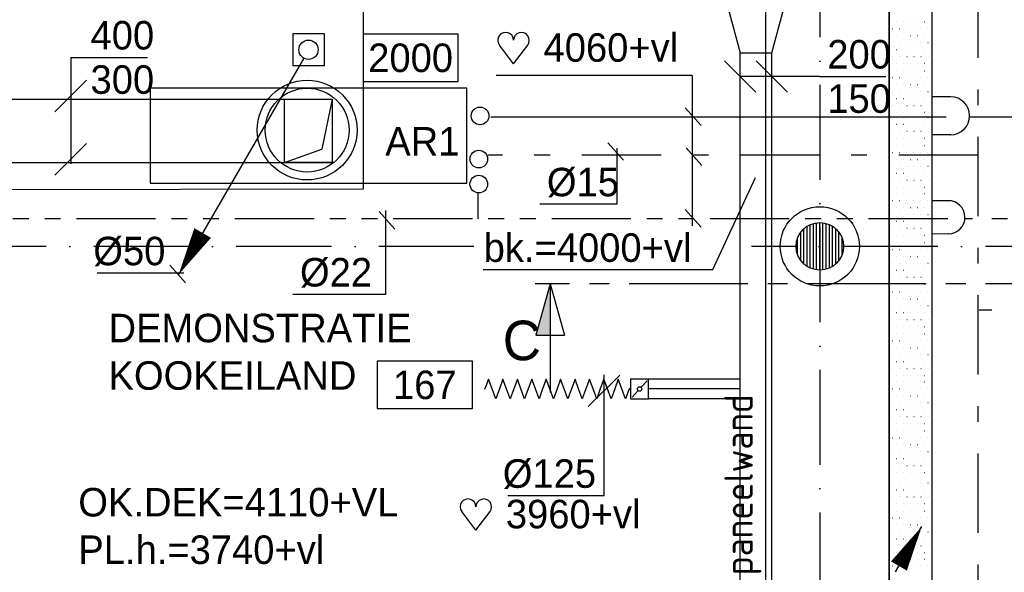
# Model space of a CAD drawing. Extents: x 25315 to 170951, y 867852 to 951952.
# Tile 63 of 119: x 120174 to 126388, y 903569 to 907059. Entities that reach past the tile are written whole.
import ezdxf
from ezdxf.enums import TextEntityAlignment as Align

# ---------------------------------------------------------------- set-up
doc = ezdxf.new("R2010")
doc.units = 0
doc.header["$LTSCALE"] = 100
for name, pattern in [('2322107', [2000, 1000, 1000]), ('2322109', [10, 5, -2, 1, -2]), ('2322110', [10, 5, -1, 1, -1, 1, -1]), ('2322134', [45, 40, -5]), ('CENTER2', [11.25, 7.5, -1.25, 1.25, -1.25]), ('CENTER4', [5, 3.125, -0.625, 0.625, -0.625]), ('DASHDOT', [9, 6, -1.5, 0, -1.5]), ('HIDDEN2', [4.7625, 3.175, -1.5875]), ('LURETOUR', [6, 4, -2])]:
    doc.linetypes.add(name, pattern=pattern)
doc.layers.get('0').update_dxf_attribs({"linetype": 'CONTINUOUS'})
for name, color, linetype in [('AL$7----_STRAMIEN', 1, 'DASHDOT'), ('BOUW', 8, 'CONTINUOUS'), ('DOORSNEDE', 1, 'CONTINUOUS'), ('FL82----', 7, 'CONTINUOUS'), ('KABELGOOT', 8, 'CONTINUOUS'), ('WL5233--', 4, 'CONTINUOUS'), ('WL524---', 4, 'CONTINUOUS'), ('WL531---', 4, 'CONTINUOUS'), ('WL532---', 4, 'CONTINUOUS'), ('WL541---', 4, 'CONTINUOUS'), ('WL561---', 4, 'CONTINUOUS'), ('WL561---_AANVOER', 4, 'CONTINUOUS'), ('WL570---_HARTLIJN', 7, 'CONTINUOUS'), ('WL570---_RETOUR', 3, 'CONTINUOUS'), ('WL570---_TOEVOER', 3, 'CONTINUOUS'), ('WM570---', 1, 'CONTINUOUS')]:
    doc.layers.add(name, color=color, linetype=linetype)
doc.styles.add('BURO-018', font='BUROFONT.shx', dxfattribs={"height": 180})
doc.styles.add('BURO-050', font='BUROFONT.shx', dxfattribs={"height": 500})
doc.styles.get("Standard").update_dxf_attribs({"font": 'ISOCP'})
pattern_1 = [(90, (125223.774, 905627.546), (-20, 1e-15), [])]

# ---------------------------------------------------------------- blocks, each defined once
blk = doc.blocks.new('LDV2121')
at = {"color": 0, "linetype": 'CONTINUOUS'}
blk.add_line((-0.25, -0.433), (-6.75, -11.691), dxfattribs=at)
blk.add_lwpolyline([(-6.75, -11.691, 0, 1, 0), (-5.5, -9.526, 1, 1, 0)], format="xyseb", dxfattribs=at)
blk.add_circle((0, 0), 0.5, dxfattribs=at)
blk = doc.blocks.new('LU-ORNAM-27627610')
at = {"color": 0, "linetype": 'CONTINUOUS'}
for radius in [315, 265]:
    blk.add_circle((0, 0), radius, dxfattribs=at)
blk = doc.blocks.new('LU-ORND')
at = {"color": 0, "linetype": 'CONTINUOUS'}
for p, q in [((-3, 1.5), (-3, -1.5)), ((3, 1.5), (-3, 1.5)), ((3, -1.5), (3, 1.5)), ((-3, -1.5), (3, -1.5))]:
    blk.add_line(p, q, dxfattribs=at)
blk = doc.blocks.new('LU-2D-K-190')
at = {"color": 0, "linetype": 'CONTINUOUS'}
for p, q in [((-0.5, 200), (0.5, 200)), ((-0.5, -200), (0.5, -200))]:
    blk.add_line(p, q, dxfattribs=at)
blk = doc.blocks.new('LU-2-KUZ')
at = {"color": 0, "linetype": 'HIDDEN2'}
for p, q in [((-0.5, 0.5), (0.5, 0.5)), ((-0.5, -0.5), (-0.5, 0.5)), ((0.5, 0.5), (-0.289, 0.289)), ((0.5, 0.5), (0.5, -0.5)), ((-0.5, -0.5), (-0.289, 0.289)), ((0.5, -0.5), (-0.5, -0.5))]:
    blk.add_line(p, q, dxfattribs=at)
blk = doc.blocks.new('LDV1109')
at = {"color": 0, "linetype": 'CONTINUOUS'}
for p, q in [((5.875, 10.176), (6.75, 11.691)), ((5.312, 9.202), (5.5, 9.526)), ((4, 6.928), (4.937, 8.552)), ((3.437, 5.954), (3.625, 6.279)), ((2.125, 3.681), (3.062, 5.304)), ((1.562, 2.706), (1.75, 3.031)), ((0.25, 0.433), (1.187, 2.057))]:
    blk.add_line(p, q, dxfattribs=at)
blk.add_lwpolyline([(6.75, 11.691, 0, 1, 0), (5.5, 9.526, 1, 1, 0)], format="xyseb", dxfattribs=at)
blk.add_circle((0, 0), 0.5, dxfattribs=at)
blk = doc.blocks.new('LDS')
at = {"color": 0, "linetype": 'CONTINUOUS'}
for p, q in [((0, 1), (1, 1)), ((0, -1), (1, -1))]:
    blk.add_line(p, q, dxfattribs=at)
blk.add_arc((0, 0), 1, 90, 270, dxfattribs=at)
blk = doc.blocks.new('HART')
at = {"color": 1}
for q in [(-39.7, 52.4), (39.7, 52.4)]:
    blk.add_line((0, 0), q, dxfattribs=at)
for centre, start, end in [((-22.1, 65.7), 0, 217.1867), ((22.1, 65.7), 322.8133, 180)]:
    blk.add_arc(centre, 22.1, start, end, dxfattribs=at)
blk = doc.blocks.new('LU-1D-F-7D398')
at = {"color": 0, "linetype": 'CONTINUOUS'}
for p, q in [((-455, 0), (-432.2, 62.5)), ((-432.2, 62.5), (-409.5, 0)), ((-364, 0), (-341.2, 62.5)), ((-341.2, 62.5), (-318.5, 0)), ((-273, 0), (-250.2, 62.5)), ((-250.2, 62.5), (-227.5, 0)), ((-182, 0), (-159.2, 62.5)), ((-159.2, 62.5), (-136.5, 0)), ((-91, 0), (-68.2, 62.5)), ((-68.2, 62.5), (-45.5, 0)), ((0, 0), (22.7, 62.5)), ((22.7, 62.5), (45.5, 0)), ((91, 0), (113.7, 62.5)), ((113.7, 62.5), (136.5, 0)), ((182, 0), (204.7, 62.5)), ((204.7, 62.5), (227.5, 0)), ((273, 0), (295.7, 62.5)), ((295.7, 62.5), (318.5, 0)), ((364, 0), (386.7, 62.5)), ((386.7, 62.5), (409.5, 0)), ((-460.2, 0), (-455, 0)), ((-409.5, 0), (-386.7, -62.5)), ((-386.7, -62.5), (-364, 0)), ((-318.5, 0), (-295.7, -62.5)), ((-295.7, -62.5), (-273, 0)), ((-227.5, 0), (-204.7, -62.5)), ((-204.7, -62.5), (-182, 0)), ((-136.5, 0), (-113.7, -62.5)), ((-113.7, -62.5), (-91, 0)), ((-45.5, 0), (-22.7, -62.5)), ((-22.7, -62.5), (0, 0)), ((45.5, 0), (68.2, -62.5)), ((68.2, -62.5), (91, 0)), ((136.5, 0), (159.2, -62.5)), ((159.2, -62.5), (182, 0)), ((227.5, 0), (250.2, -62.5)), ((250.2, -62.5), (273, 0)), ((318.5, 0), (341.2, -62.5)), ((341.2, -62.5), (364, 0)), ((409.5, 0), (432.2, -62.5)), ((432.2, -62.5), (455, 0)), ((455, 0), (460.2, 0))]:
    blk.add_line(p, q, dxfattribs=at)
blk = doc.blocks.new('LU-1D-KL1-7D71')
at = {"color": 0, "linetype": 'CONTINUOUS'}
for p, q in [((-56.5, 62.5), (-56.5, -62.5)), ((56.5, 62.5), (-56.5, 62.5)), ((56.5, -62.5), (56.5, 62.5)), ((47, 52), (9.5, 10.5)), ((-9.5, -10.5), (-47, -52)), ((-56.5, -62.5), (56.5, -62.5))]:
    blk.add_line(p, q, dxfattribs=at)
blk.add_circle((0, 0), 14.1, dxfattribs=at)
blk = doc.blocks.new('LU-1D-K-7D')
at = {"color": 0, "linetype": 'CONTINUOUS'}
for p, q in [((-0.5, 62.5), (0.5, 62.5)), ((-0.5, -62.5), (0.5, -62.5))]:
    blk.add_line(p, q, dxfattribs=at)
at = {"layer": 'WL570---_HARTLIJN', "linetype": 'CENTER2'}
blk.add_line((-0.5, 0), (0.5, 0), dxfattribs=at)
blk = doc.blocks.new('*U439', base_point=(124417.2, 598790.9))
at = {"color": 0, "linetype": 'CONTINUOUS'}
for p, q in [((124317.5, 598753.7), (124516.9, 598953.2)), ((124417.2, 598190.9), (124417.2, 598953.4)), ((124417.2, 598190.9), (123810.8, 598190.9))]:
    blk.add_line(p, q, dxfattribs=at)
at = {"layer": 'WM570---', "linetype": 'CONTINUOUS', "style": 'BURO-018'}
blk.add_text('%%c125', height=180, dxfattribs=at).set_placement((124367.2, 598240.9), align=Align.RIGHT)
blk = doc.blocks.new('LU-2D-VC-15EC8117')
at = {"color": 0, "linetype": 'CONTINUOUS'}
for p, q in [((0, 175), (0, -175)), ((279.9, 100), (0, 175)), ((279.9, -100), (279.9, 100)), ((0, -175), (279.9, -100))]:
    blk.add_line(p, q, dxfattribs=at)
blk = doc.blocks.new('LU-2D-K-C8')
at = {"color": 0, "linetype": 'CONTINUOUS'}
for p, q in [((-0.5, 100), (0.5, 100)), ((-0.5, -100), (0.5, -100))]:
    blk.add_line(p, q, dxfattribs=at)
blk = doc.blocks.new('*U488', base_point=(124920.8, 600827.4))
at = {"color": 0, "linetype": 'CONTINUOUS'}
for p, q in [((124820.5, 600727.7), (124621.1, 600927.1)), ((125020.5, 600727.7), (124821.1, 600927.1)), ((124920.8, 600827.4), (124720.8, 600827.4)), ((125220.8, 600827.4), (124920.8, 600827.4)), ((125220.8, 600827.4), (125640.7, 600827.4))]:
    blk.add_line(p, q, dxfattribs=at)
at = {"layer": 'WM570---', "linetype": 'CONTINUOUS', "style": 'BURO-018'}
for s, p in [('200', (125270.8, 600877.4)), ('150', (125270.8, 600597.4))]:
    blk.add_text(s, height=180, dxfattribs=at).set_placement(p)

msp = doc.modelspace()

# ---------------------------------------------------------------- hatches: boundary and pattern name
at = {"layer": 'BOUW'}
h = msp.add_hatch(dxfattribs=at)
h.set_pattern_fill('GEWPBET', color=256, scale=100, angle=90, style=0)
h.set_pattern_definition(pattern_1)
edge = h.paths.add_edge_path()
edge.add_arc((125223.8, 905627.5), 150, 0, 360)
h = msp.add_hatch(dxfattribs=at)
h.set_pattern_fill('GEWPBET', color=256, scale=100, angle=90, style=0)
h.set_pattern_definition(pattern_1)
edge = h.paths.add_edge_path()
edge.add_arc((125223.8, 905627.5), 150, 0, 360)

# ---------------------------------------------------------------- linework, layer by layer
at = {"color": 1, "linetype": 'BYBLOCK'}
for p, q in [((124547.7, 905481.8), (124817.4, 906061.8)), ((123099.3, 905481.8), (124547.7, 905481.8))]:
    msp.add_line(p, q, dxfattribs=at)
at = {"layer": 'AL$7----_STRAMIEN', "color": 1}
for p, q in [((125223.6, 948952.5), (125223.6, 877210.3)), ((123040.8, 905627.5), (114897.1, 905627.5)), ((135869.9, 905627.5), (124793.2, 905627.5))]:
    msp.add_line(p, q, dxfattribs=at)
at = {"layer": 'BOUW'}
msp.add_line((124880.6, 909185.7), (124880.6, 900302.7), dxfattribs=at)
for radius in [250, 250, 150, 150]:
    msp.add_circle((125223.8, 905627.5), radius, dxfattribs=at)
at = {"layer": 'DOORSNEDE', "color": 150}
msp.add_line((123619.4, 905391.5), (123427.8, 905391.5), dxfattribs=at)
at = {"layer": 'DOORSNEDE', "color": 210}
for p, q in [((123522.2, 905391.5), (123432, 905066.4)), ((123522.2, 905391.5), (123612.5, 905066.4)), ((123522.2, 905391.5), (123522.2, 904705.2)), ((123432, 905066.4), (123612.5, 905066.4))]:
    msp.add_line(p, q, dxfattribs=at)
at = {"layer": 'DOORSNEDE', "color": 210, "linetype": 'CENTER2'}
msp.add_line((129269.8, 905391.5), (123619.4, 905391.5), dxfattribs=at)
at = {"layer": 'DOORSNEDE', "color": 210}
msp.add_solid([(123432, 905066.4), (123522.2, 905066.4), (123522.2, 905391.5)], dxfattribs=at)
at = {"layer": 'FL82----'}
msp.add_lwpolyline([(120996.7, 906025.8), (122996.7, 906025.8), (122996.7, 906625.8), (120996.7, 906625.8)], close=True, dxfattribs=at)
at = {"layer": 'KABELGOOT', "color": 8}
for p, q in [((125662.3, 913379.1, 3710), (125662.3, 890546.9, 3710)), ((125662.3, 890546.9, 3650), (125662.3, 913379.1, 3650)), ((125932.3, 890546.9, 3650), (125932.3, 913379.1, 3650)), ((125932.3, 890546.9, 3710), (125932.3, 913379.1, 3710))]:
    msp.add_line(p, q, dxfattribs=at)
at = {"layer": 'WL5233--', "color": 3}
for p, q in [((122096.7, 906969.3), (121896.7, 906969.3)), ((121896.7, 906969.3), (121896.7, 906769.3)), ((122096.7, 906769.3), (122096.7, 906969.3)), ((121896.7, 906769.3), (122096.7, 906769.3))]:
    msp.add_line(p, q, dxfattribs=at)
at = {"layer": 'WL531---', "linetype": '2322109'}
for p, q in [((126223.5, 899818.5), (126223.5, 915908.7)), ((126221.4, 906202.6), (123128.2, 906202.6)), ((123066.4, 905800.5), (123066.4, 905965.5)), ((131008.4, 905224.6), (126228.8, 905224.6))]:
    msp.add_line(p, q, dxfattribs=at)
at = {"layer": 'WL531---', "color": 8}
for p, q in [((125704.9, 907046.1), (125705.6, 907046.1)), ((125749.3, 907046.1), (125750, 907046.1)), ((125793.8, 907046.1), (125794.5, 907046.1)), ((125838.2, 907046.1), (125838.9, 907046.1)), ((125882.7, 907046.1), (125883.4, 907046.1)), ((125683, 907002.3), (125683.7, 907002.3)), ((125705.6, 906958.6), (125706.3, 906958.6)), ((125727.5, 907002.3), (125728.2, 907002.3)), ((125771.9, 907002.3), (125772.6, 907002.3)), ((125794.5, 906958.6), (125795.2, 906958.6)), ((125816.4, 907002.3), (125817.1, 907002.3)), ((125838.9, 906958.6), (125839.6, 906958.6)), ((125860.8, 907002.3), (125861.5, 907002.3)), ((125883.4, 906958.6), (125884.1, 906958.6)), ((125905.3, 907002.3), (125906, 907002.3)), ((125683.7, 906914.8), (125684.4, 906914.8)), ((125728.2, 906914.8), (125728.9, 906914.8)), ((125772.6, 906914.8), (125773.3, 906914.8)), ((125817.1, 906914.8), (125817.8, 906914.8)), ((125861.5, 906914.8), (125862.2, 906914.8)), ((125906, 906914.8), (125906.7, 906914.8)), ((125684.4, 906827.3), (125685.1, 906827.3)), ((125706.3, 906871.1), (125707, 906871.1)), ((125728.9, 906827.3), (125729.6, 906827.3)), ((125773.3, 906827.3), (125774, 906827.3)), ((125795.2, 906871.1), (125795.9, 906871.1)), ((125817.8, 906827.3), (125818.5, 906827.3)), ((125862.2, 906827.3), (125862.9, 906827.3)), ((125884.1, 906871.1), (125884.8, 906871.1)), ((125906.7, 906827.3), (125907.4, 906827.3)), ((125707, 906783.6), (125707.7, 906783.6)), ((125751.4, 906783.6), (125752.1, 906783.6)), ((125795.9, 906783.6), (125796.6, 906783.6)), ((125840.3, 906783.6), (125841, 906783.6)), ((125884.8, 906783.6), (125885.5, 906783.6)), ((125704.9, 906736.9), (125705.6, 906736.9)), ((125749.3, 906736.9), (125750, 906736.9)), ((125793.8, 906736.9), (125794.5, 906736.9)), ((125838.2, 906736.9), (125838.9, 906736.9)), ((125882.7, 906736.9), (125883.4, 906736.9)), ((125683, 906693.1), (125683.7, 906693.1)), ((125705.6, 906649.4), (125706.3, 906649.4)), ((125727.5, 906693.1), (125728.2, 906693.1)), ((125750, 906649.4), (125750.7, 906649.4)), ((125771.9, 906693.1), (125772.6, 906693.1)), ((125794.5, 906649.4), (125795.2, 906649.4)), ((125816.4, 906693.1), (125817.1, 906693.1)), ((125838.9, 906649.4), (125839.6, 906649.4)), ((125860.8, 906693.1), (125861.5, 906693.1)), ((125883.4, 906649.4), (125884.1, 906649.4)), ((125905.3, 906693.1), (125906, 906693.1)), ((125683.7, 906605.6), (125684.4, 906605.6)), ((125728.2, 906605.6), (125728.9, 906605.6)), ((125772.6, 906605.6), (125773.3, 906605.6)), ((125817.1, 906605.6), (125817.8, 906605.6)), ((125861.5, 906605.6), (125862.2, 906605.6)), ((125906, 906605.6), (125906.7, 906605.6)), ((125684.4, 906518.1), (125685.1, 906518.1)), ((125706.3, 906561.9), (125707, 906561.9)), ((125728.9, 906518.1), (125729.6, 906518.1)), ((125750.7, 906561.9), (125751.4, 906561.9)), ((125773.3, 906518.1), (125774, 906518.1)), ((125795.2, 906561.9), (125795.9, 906561.9)), ((125817.8, 906518.1), (125818.5, 906518.1)), ((125839.6, 906561.9), (125840.3, 906561.9)), ((125862.2, 906518.1), (125862.9, 906518.1)), ((125884.1, 906561.9), (125884.8, 906561.9)), ((125906.7, 906518.1), (125907.4, 906518.1)), ((125707, 906474.4), (125707.7, 906474.4)), ((125751.4, 906474.4), (125752.1, 906474.4)), ((125795.9, 906474.4), (125796.6, 906474.4)), ((125840.3, 906474.4), (125841, 906474.4)), ((125884.8, 906474.4), (125885.5, 906474.4)), ((125683.7, 906442.2), (125684.4, 906442.2)), ((125706.3, 906398.4), (125707, 906398.4)), ((125728.2, 906442.2), (125728.9, 906442.2)), ((125750.7, 906398.4), (125751.4, 906398.4)), ((125772.6, 906442.2), (125773.3, 906442.2)), ((125795.2, 906398.4), (125795.9, 906398.4)), ((125817.1, 906442.2), (125817.8, 906442.2)), ((125839.6, 906398.4), (125840.3, 906398.4)), ((125861.5, 906442.2), (125862.2, 906442.2)), ((125884.1, 906398.4), (125884.8, 906398.4)), ((125906, 906442.2), (125906.7, 906442.2)), ((125684.4, 906354.7), (125685.1, 906354.7)), ((125728.9, 906354.7), (125729.6, 906354.7)), ((125773.3, 906354.7), (125774, 906354.7)), ((125817.8, 906354.7), (125818.5, 906354.7)), ((125862.2, 906354.7), (125862.9, 906354.7)), ((125906.7, 906354.7), (125907.4, 906354.7)), ((125704.9, 906264.2), (125705.6, 906264.2)), ((125707, 906310.9), (125707.7, 906310.9)), ((125749.3, 906264.2), (125750, 906264.2)), ((125751.4, 906310.9), (125752.1, 906310.9)), ((125793.8, 906264.2), (125794.5, 906264.2)), ((125795.9, 906310.9), (125796.6, 906310.9)), ((125838.2, 906264.2), (125838.9, 906264.2)), ((125840.3, 906310.9), (125841, 906310.9)), ((125882.7, 906264.2), (125883.4, 906264.2)), ((125884.8, 906310.9), (125885.5, 906310.9)), ((125683, 906220.5), (125683.7, 906220.5)), ((125727.5, 906220.5), (125728.2, 906220.5)), ((125771.9, 906220.5), (125772.6, 906220.5)), ((125816.4, 906220.5), (125817.1, 906220.5)), ((125860.8, 906220.5), (125861.5, 906220.5)), ((125905.3, 906220.5), (125906, 906220.5)), ((125705.6, 906176.7), (125706.3, 906176.7)), ((125750, 906176.7), (125750.7, 906176.7)), ((125794.5, 906176.7), (125795.2, 906176.7)), ((125838.9, 906176.7), (125839.6, 906176.7)), ((125883.4, 906176.7), (125884.1, 906176.7)), ((125683.7, 906133), (125684.4, 906133)), ((125706.3, 906089.2), (125707, 906089.2)), ((125728.2, 906133), (125728.9, 906133)), ((125750.7, 906089.2), (125751.4, 906089.2)), ((125772.6, 906133), (125773.3, 906133)), ((125795.2, 906089.2), (125795.9, 906089.2)), ((125817.1, 906133), (125817.8, 906133)), ((125839.6, 906089.2), (125840.3, 906089.2)), ((125861.5, 906133), (125862.2, 906133)), ((125884.1, 906089.2), (125884.8, 906089.2)), ((125906, 906133), (125906.7, 906133)), ((125684.4, 906045.5), (125685.1, 906045.5)), ((125728.9, 906045.5), (125729.6, 906045.5)), ((125773.3, 906045.5), (125774, 906045.5)), ((125817.8, 906045.5), (125818.5, 906045.5)), ((125862.2, 906045.5), (125862.9, 906045.5)), ((125906.7, 906045.5), (125907.4, 906045.5)), ((125704.9, 905960.8), (125705.6, 905960.8)), ((125707, 906001.7), (125707.7, 906001.7)), ((125749.3, 905960.8), (125750, 905960.8)), ((125751.4, 906001.7), (125752.1, 906001.7)), ((125793.8, 905960.8), (125794.5, 905960.8)), ((125795.9, 906001.7), (125796.6, 906001.7)), ((125838.2, 905960.8), (125838.9, 905960.8)), ((125840.3, 906001.7), (125841, 906001.7)), ((125882.7, 905960.8), (125883.4, 905960.8)), ((125884.8, 906001.7), (125885.5, 906001.7)), ((125683, 905917.1), (125683.7, 905917.1)), ((125727.5, 905917.1), (125728.2, 905917.1)), ((125771.9, 905917.1), (125772.6, 905917.1)), ((125816.4, 905917.1), (125817.1, 905917.1)), ((125860.8, 905917.1), (125861.5, 905917.1)), ((125905.3, 905917.1), (125906, 905917.1)), ((125683.7, 905829.6), (125684.4, 905829.6)), ((125705.6, 905873.3), (125706.3, 905873.3)), ((125728.2, 905829.6), (125728.9, 905829.6)), ((125750, 905873.3), (125750.7, 905873.3)), ((125772.6, 905829.6), (125773.3, 905829.6)), ((125794.5, 905873.3), (125795.2, 905873.3)), ((125817.1, 905829.6), (125817.8, 905829.6)), ((125838.9, 905873.3), (125839.6, 905873.3)), ((125861.5, 905829.6), (125862.2, 905829.6)), ((125883.4, 905873.3), (125884.1, 905873.3)), ((125906, 905829.6), (125906.7, 905829.6)), ((125706.3, 905785.8), (125707, 905785.8)), ((125750.7, 905785.8), (125751.4, 905785.8)), ((125795.2, 905785.8), (125795.9, 905785.8)), ((125839.6, 905785.8), (125840.3, 905785.8)), ((125884.1, 905785.8), (125884.8, 905785.8)), ((125684.4, 905742.1), (125685.1, 905742.1)), ((125728.9, 905742.1), (125729.6, 905742.1)), ((125773.3, 905742.1), (125774, 905742.1)), ((125817.8, 905742.1), (125818.5, 905742.1)), ((125862.2, 905742.1), (125862.9, 905742.1)), ((125906.7, 905742.1), (125907.4, 905742.1)), ((125704.9, 905651.6), (125705.6, 905651.6)), ((125707, 905698.3), (125707.7, 905698.3)), ((125749.3, 905651.6), (125750, 905651.6)), ((125751.4, 905698.3), (125752.1, 905698.3)), ((125793.8, 905651.6), (125794.5, 905651.6)), ((125795.9, 905698.3), (125796.6, 905698.3)), ((125838.2, 905651.6), (125838.9, 905651.6)), ((125840.3, 905698.3), (125841, 905698.3)), ((125882.7, 905651.6), (125883.4, 905651.6)), ((125884.8, 905698.3), (125885.5, 905698.3)), ((125683, 905607.9), (125683.7, 905607.9)), ((125727.5, 905607.9), (125728.2, 905607.9)), ((125771.9, 905607.9), (125772.6, 905607.9)), ((125816.4, 905607.9), (125817.1, 905607.9)), ((125860.8, 905607.9), (125861.5, 905607.9)), ((125905.3, 905607.9), (125906, 905607.9)), ((125683.7, 905520.4), (125684.4, 905520.4)), ((125705.6, 905564.1), (125706.3, 905564.1)), ((125728.2, 905520.4), (125728.9, 905520.4)), ((125750, 905564.1), (125750.7, 905564.1)), ((125772.6, 905520.4), (125773.3, 905520.4)), ((125794.5, 905564.1), (125795.2, 905564.1)), ((125817.1, 905520.4), (125817.8, 905520.4)), ((125838.9, 905564.1), (125839.6, 905564.1)), ((125861.5, 905520.4), (125862.2, 905520.4)), ((125883.4, 905564.1), (125884.1, 905564.1)), ((125906, 905520.4), (125906.7, 905520.4)), ((125706.3, 905476.6), (125707, 905476.6)), ((125750.7, 905476.6), (125751.4, 905476.6)), ((125795.2, 905476.6), (125795.9, 905476.6)), ((125839.6, 905476.6), (125840.3, 905476.6)), ((125884.1, 905476.6), (125884.8, 905476.6)), ((125684.4, 905432.9), (125685.1, 905432.9)), ((125707, 905389.1), (125707.7, 905389.1)), ((125728.9, 905432.9), (125729.6, 905432.9)), ((125751.4, 905389.1), (125752.1, 905389.1)), ((125773.3, 905432.9), (125774, 905432.9)), ((125795.9, 905389.1), (125796.6, 905389.1)), ((125817.8, 905432.9), (125818.5, 905432.9)), ((125840.3, 905389.1), (125841, 905389.1)), ((125862.2, 905432.9), (125862.9, 905432.9)), ((125884.8, 905389.1), (125885.5, 905389.1)), ((125906.7, 905432.9), (125907.4, 905432.9)), ((125683, 905340.6), (125683.7, 905340.6)), ((125727.5, 905340.6), (125728.2, 905340.6)), ((125771.9, 905340.6), (125772.6, 905340.6)), ((125816.4, 905340.6), (125817.1, 905340.6)), ((125860.8, 905340.6), (125861.5, 905340.6)), ((125905.3, 905340.6), (125906, 905340.6)), ((125705.6, 905296.8), (125706.3, 905296.8)), ((125750, 905296.8), (125750.7, 905296.8)), ((125794.5, 905296.8), (125795.2, 905296.8)), ((125838.9, 905296.8), (125839.6, 905296.8)), ((125883.4, 905296.8), (125884.1, 905296.8)), ((125683.7, 905253.1), (125684.4, 905253.1)), ((125706.3, 905209.3), (125707, 905209.3)), ((125728.2, 905253.1), (125728.9, 905253.1)), ((125750.7, 905209.3), (125751.4, 905209.3)), ((125772.6, 905253.1), (125773.3, 905253.1)), ((125795.2, 905209.3), (125795.9, 905209.3)), ((125817.1, 905253.1), (125817.8, 905253.1)), ((125839.6, 905209.3), (125840.3, 905209.3)), ((125861.5, 905253.1), (125862.2, 905253.1)), ((125884.1, 905209.3), (125884.8, 905209.3)), ((125906, 905253.1), (125906.7, 905253.1)), ((125684.4, 905165.6), (125685.1, 905165.6)), ((125728.9, 905165.6), (125729.6, 905165.6)), ((125773.3, 905165.6), (125774, 905165.6)), ((125817.8, 905165.6), (125818.5, 905165.6)), ((125862.2, 905165.6), (125862.9, 905165.6)), ((125906.7, 905165.6), (125907.4, 905165.6)), ((125707, 905121.8), (125707.7, 905121.8)), ((125751.4, 905121.8), (125752.1, 905121.8)), ((125795.9, 905121.8), (125796.6, 905121.8)), ((125840.3, 905121.8), (125841, 905121.8)), ((125884.8, 905121.8), (125885.5, 905121.8)), ((125683, 905031.4), (125683.7, 905031.4)), ((125704.9, 905075.1), (125705.6, 905075.1)), ((125727.5, 905031.4), (125728.2, 905031.4)), ((125749.3, 905075.1), (125750, 905075.1)), ((125771.9, 905031.4), (125772.6, 905031.4)), ((125793.8, 905075.1), (125794.5, 905075.1)), ((125816.4, 905031.4), (125817.1, 905031.4)), ((125838.2, 905075.1), (125838.9, 905075.1)), ((125860.8, 905031.4), (125861.5, 905031.4)), ((125882.7, 905075.1), (125883.4, 905075.1)), ((125905.3, 905031.4), (125906, 905031.4)), ((125705.6, 904987.6), (125706.3, 904987.6)), ((125750, 904987.6), (125750.7, 904987.6)), ((125794.5, 904987.6), (125795.2, 904987.6)), ((125838.9, 904987.6), (125839.6, 904987.6)), ((125883.4, 904987.6), (125884.1, 904987.6)), ((125683.7, 904943.9), (125684.4, 904943.9)), ((125706.3, 904900.1), (125707, 904900.1)), ((125728.2, 904943.9), (125728.9, 904943.9)), ((125750.7, 904900.1), (125751.4, 904900.1)), ((125772.6, 904943.9), (125773.3, 904943.9)), ((125795.2, 904900.1), (125795.9, 904900.1)), ((125817.1, 904943.9), (125817.8, 904943.9)), ((125839.6, 904900.1), (125840.3, 904900.1)), ((125861.5, 904943.9), (125862.2, 904943.9)), ((125884.1, 904900.1), (125884.8, 904900.1)), ((125906, 904943.9), (125906.7, 904943.9)), ((125684.4, 904856.4), (125685.1, 904856.4)), ((125728.9, 904856.4), (125729.6, 904856.4)), ((125773.3, 904856.4), (125774, 904856.4)), ((125817.8, 904856.4), (125818.5, 904856.4)), ((125862.2, 904856.4), (125862.9, 904856.4)), ((125906.7, 904856.4), (125907.4, 904856.4)), ((125704.9, 904771.7), (125705.6, 904771.7)), ((125707, 904812.6), (125707.7, 904812.6)), ((125749.3, 904771.7), (125750, 904771.7)), ((125751.4, 904812.6), (125752.1, 904812.6)), ((125793.8, 904771.7), (125794.5, 904771.7)), ((125795.9, 904812.6), (125796.6, 904812.6)), ((125838.2, 904771.7), (125838.9, 904771.7)), ((125840.3, 904812.6), (125841, 904812.6)), ((125882.7, 904771.7), (125883.4, 904771.7)), ((125884.8, 904812.6), (125885.5, 904812.6)), ((125683, 904728), (125683.7, 904728)), ((125727.5, 904728), (125728.2, 904728)), ((125771.9, 904728), (125772.6, 904728)), ((125816.4, 904728), (125817.1, 904728)), ((125860.8, 904728), (125861.5, 904728)), ((125905.3, 904728), (125906, 904728)), ((125705.6, 904684.2), (125706.3, 904684.2)), ((125750, 904684.2), (125750.7, 904684.2)), ((125794.5, 904684.2), (125795.2, 904684.2)), ((125838.9, 904684.2), (125839.6, 904684.2)), ((125883.4, 904684.2), (125884.1, 904684.2)), ((125683.7, 904640.5), (125684.4, 904640.5)), ((125706.3, 904596.7), (125707, 904596.7)), ((125728.2, 904640.5), (125728.9, 904640.5)), ((125750.7, 904596.7), (125751.4, 904596.7)), ((125772.6, 904640.5), (125773.3, 904640.5)), ((125795.2, 904596.7), (125795.9, 904596.7)), ((125817.1, 904640.5), (125817.8, 904640.5)), ((125839.6, 904596.7), (125840.3, 904596.7)), ((125861.5, 904640.5), (125862.2, 904640.5)), ((125884.1, 904596.7), (125884.8, 904596.7)), ((125906, 904640.5), (125906.7, 904640.5)), ((125684.4, 904553), (125685.1, 904553)), ((125728.9, 904553), (125729.6, 904553)), ((125773.3, 904553), (125774, 904553)), ((125817.8, 904553), (125818.5, 904553)), ((125862.2, 904553), (125862.9, 904553)), ((125906.7, 904553), (125907.4, 904553)), ((125704.9, 904462.5), (125705.6, 904462.5)), ((125707, 904509.2), (125707.7, 904509.2)), ((125749.3, 904462.5), (125750, 904462.5)), ((125751.4, 904509.2), (125752.1, 904509.2)), ((125793.8, 904462.5), (125794.5, 904462.5)), ((125795.9, 904509.2), (125796.6, 904509.2)), ((125838.2, 904462.5), (125838.9, 904462.5)), ((125840.3, 904509.2), (125841, 904509.2)), ((125882.7, 904462.5), (125883.4, 904462.5)), ((125884.8, 904509.2), (125885.5, 904509.2)), ((125683, 904418.8), (125683.7, 904418.8)), ((125727.5, 904418.8), (125728.2, 904418.8)), ((125771.9, 904418.8), (125772.6, 904418.8)), ((125816.4, 904418.8), (125817.1, 904418.8)), ((125860.8, 904418.8), (125861.5, 904418.8)), ((125905.3, 904418.8), (125906, 904418.8)), ((125705.6, 904375), (125706.3, 904375)), ((125750, 904375), (125750.7, 904375)), ((125794.5, 904375), (125795.2, 904375)), ((125838.9, 904375), (125839.6, 904375)), ((125883.4, 904375), (125884.1, 904375)), ((125683.7, 904331.3), (125684.4, 904331.3)), ((125706.3, 904287.5), (125707, 904287.5)), ((125728.2, 904331.3), (125728.9, 904331.3)), ((125750.7, 904287.5), (125751.4, 904287.5)), ((125772.6, 904331.3), (125773.3, 904331.3)), ((125795.2, 904287.5), (125795.9, 904287.5)), ((125817.1, 904331.3), (125817.8, 904331.3)), ((125839.6, 904287.5), (125840.3, 904287.5)), ((125861.5, 904331.3), (125862.2, 904331.3)), ((125884.1, 904287.5), (125884.8, 904287.5)), ((125906, 904331.3), (125906.7, 904331.3)), ((125684.4, 904243.8), (125685.1, 904243.8)), ((125728.9, 904243.8), (125729.6, 904243.8)), ((125773.3, 904243.8), (125774, 904243.8)), ((125817.8, 904243.8), (125818.5, 904243.8)), ((125862.2, 904243.8), (125862.9, 904243.8)), ((125906.7, 904243.8), (125907.4, 904243.8)), ((125707, 904200), (125707.7, 904200)), ((125751.4, 904200), (125752.1, 904200)), ((125795.9, 904200), (125796.6, 904200)), ((125840.3, 904200), (125841, 904200)), ((125884.8, 904200), (125885.5, 904200)), ((125683.7, 904133.8), (125684.4, 904133.8)), ((125706.3, 904090), (125707, 904090)), ((125728.2, 904133.8), (125728.9, 904133.8)), ((125750.7, 904090), (125751.4, 904090)), ((125772.6, 904133.8), (125773.3, 904133.8)), ((125795.2, 904090), (125795.9, 904090)), ((125817.1, 904133.8), (125817.8, 904133.8)), ((125839.6, 904090), (125840.3, 904090)), ((125861.5, 904133.8), (125862.2, 904133.8)), ((125884.1, 904090), (125884.8, 904090)), ((125906, 904133.8), (125906.7, 904133.8)), ((125684.4, 904046.3), (125685.1, 904046.3)), ((125728.9, 904046.3), (125729.6, 904046.3)), ((125773.3, 904046.3), (125774, 904046.3)), ((125817.8, 904046.3), (125818.5, 904046.3)), ((125862.2, 904046.3), (125862.9, 904046.3)), ((125906.7, 904046.3), (125907.4, 904046.3)), ((125707, 904002.5), (125707.7, 904002.5)), ((125751.4, 904002.5), (125752.1, 904002.5)), ((125795.9, 904002.5), (125796.6, 904002.5)), ((125840.3, 904002.5), (125841, 904002.5)), ((125884.8, 904002.5), (125885.5, 904002.5)), ((125683, 903912.1), (125683.7, 903912.1)), ((125704.9, 903955.8), (125705.6, 903955.8)), ((125727.5, 903912.1), (125728.2, 903912.1)), ((125749.3, 903955.8), (125750, 903955.8)), ((125771.9, 903912.1), (125772.6, 903912.1)), ((125793.8, 903955.8), (125794.5, 903955.8)), ((125816.4, 903912.1), (125817.1, 903912.1)), ((125838.2, 903955.8), (125838.9, 903955.8)), ((125860.8, 903912.1), (125861.5, 903912.1)), ((125882.7, 903955.8), (125883.4, 903955.8)), ((125905.3, 903912.1), (125906, 903912.1)), ((125705.6, 903868.3), (125706.3, 903868.3)), ((125750, 903868.3), (125750.7, 903868.3)), ((125794.5, 903868.3), (125795.2, 903868.3)), ((125838.9, 903868.3), (125839.6, 903868.3)), ((125883.4, 903868.3), (125884.1, 903868.3)), ((125683.7, 903824.6), (125684.4, 903824.6)), ((125706.3, 903780.8), (125707, 903780.8)), ((125728.2, 903824.6), (125728.9, 903824.6)), ((125750.7, 903780.8), (125751.4, 903780.8)), ((125772.6, 903824.6), (125773.3, 903824.6)), ((125795.2, 903780.8), (125795.9, 903780.8)), ((125817.1, 903824.6), (125817.8, 903824.6)), ((125839.6, 903780.8), (125840.3, 903780.8)), ((125861.5, 903824.6), (125862.2, 903824.6)), ((125884.1, 903780.8), (125884.8, 903780.8)), ((125906, 903824.6), (125906.7, 903824.6)), ((125684.4, 903737.1), (125685.1, 903737.1)), ((125728.9, 903737.1), (125729.6, 903737.1)), ((125773.3, 903737.1), (125774, 903737.1)), ((125817.8, 903737.1), (125818.5, 903737.1)), ((125862.2, 903737.1), (125862.9, 903737.1)), ((125906.7, 903737.1), (125907.4, 903737.1)), ((125704.9, 903652.4), (125705.6, 903652.4)), ((125707, 903693.3), (125707.7, 903693.3)), ((125749.3, 903652.4), (125750, 903652.4)), ((125751.4, 903693.3), (125752.1, 903693.3)), ((125793.8, 903652.4), (125794.5, 903652.4)), ((125795.9, 903693.3), (125796.6, 903693.3)), ((125838.2, 903652.4), (125838.9, 903652.4)), ((125840.3, 903693.3), (125841, 903693.3)), ((125882.7, 903652.4), (125883.4, 903652.4)), ((125884.8, 903693.3), (125885.5, 903693.3)), ((125683, 903608.7), (125683.7, 903608.7)), ((125727.5, 903608.7), (125728.2, 903608.7)), ((125771.9, 903608.7), (125772.6, 903608.7)), ((125816.4, 903608.7), (125817.1, 903608.7)), ((125860.8, 903608.7), (125861.5, 903608.7)), ((125905.3, 903608.7), (125906, 903608.7))]:
    msp.add_line(p, q, dxfattribs=at)
at = {"layer": 'WL532---', "linetype": '2322110'}
for p, q in [((126031.3, 905800.5), (119603.9, 905800.5)), ((126187.3, 905800.5), (126139.5, 905800.5)), ((131008.4, 905800.5), (126303.3, 905800.5))]:
    msp.add_line(p, q, dxfattribs=at)
at = {"layer": 'WL541---', "color": 3, "linetype": '2322134'}
for p, q in [((123148.1, 906444.8), (126020.4, 906444.8)), ((126169.4, 906444.8), (127201.4, 906444.8))]:
    msp.add_line(p, q, dxfattribs=at)
at = {"layer": 'WL561---', "color": 1}
for p, q in [((123945.2, 905893.7), (123945.2, 906248.6)), ((123945.2, 905893.7), (123456.7, 905893.7)), ((122485.4, 905324.1), (122485.4, 905853.5)), ((122485.4, 905324.1), (121898.2, 905324.1))]:
    msp.add_line(p, q, dxfattribs=at)
for centre in [(123079.1, 906451.4), (123071.6, 906178.6), (123071.5, 906020.5)]:
    msp.add_circle(centre, 55.7, dxfattribs=at)
at = {"layer": 'WL561---_AANVOER', "linetype": '2322107'}
for p, q in [((122340.8, 908983.7, 0), (122340.8, 905987.9, 0)), ((122340.8, 905987.9, 0), (118630.4, 905982.1))]:
    msp.add_line(p, q, dxfattribs=at)
at = {"layer": 'WL570---_HARTLIJN', "color": 1, "linetype": 'CONTINUOUS'}
for p, q in [((124374.6, 906503.2), (124473.8, 906391.6)), ((123885.2, 906282.3), (123984.4, 906170.8)), ((124379.9, 906250.2), (124479.1, 906138.6)), ((122442, 905848.6), (122541.2, 905737)), ((124374.6, 905860.3), (124473.8, 905748.8)), ((121208.7, 905458.5), (120663.2, 905458.5)), ((121121.9, 905508.1), (121221.1, 905396.6))]:
    msp.add_line(p, q, dxfattribs=at)
at = {"layer": 'WM570---', "linetype": 'CONTINUOUS'}
for p, q in [((120495.5, 906820.8), (120495.5, 906149.6)), ((120495.5, 906820.8), (120980.7, 906820.8)), ((120595.2, 906676.5), (120395.8, 906477.1)), ((120595.2, 906276.5), (120395.8, 906077.1))]:
    msp.add_line(p, q, dxfattribs=at)
at = {"layer": 'WM570---'}
for q in [(123180.3, 906706.4), (124417, 905757.7)]:
    msp.add_line((124417, 906706.4), q, dxfattribs=at)

# ---------------------------------------------------------------- block references
at = {"layer": 'WL524---', "color": 2, "xscale": 121.5, "yscale": 121.5, "zscale": 121.5}
msp.add_blockref('LDV2121', (121996.7, 906869.3), dxfattribs=at)
at = {"layer": 'WL531---', "color": 2, "xscale": 105, "yscale": 105, "zscale": 105, "rotation": 180.6028417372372}
msp.add_blockref('LDS', (126035, 905811), dxfattribs=at)
at = {"layer": 'WL531---', "color": 2, "xscale": 115.5, "yscale": 115.5, "zscale": 115.5}
msp.add_blockref('LDV1109', (125087.9, 902508.3), dxfattribs=at)
at = {"layer": 'WL541---', "color": 2, "xscale": 120, "yscale": 120, "zscale": 120, "rotation": 180}
msp.add_blockref('LDS', (126049.4, 906452.1), dxfattribs=at)
at = {"layer": 'WL570---_RETOUR'}
msp.add_blockref('LU-ORNAM-27627610', (121988, 906361.7), dxfattribs=at)
at = {"layer": 'WL570---_RETOUR', "linetype": 'LURETOUR', "xscale": 2086.251312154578}
msp.add_blockref('LU-2D-K-190', (121101.3, 906356.4), dxfattribs=at)
at = {"layer": 'WL570---_RETOUR', "linetype": 'LURETOUR', "xscale": 300, "yscale": 400, "rotation": 180}
msp.add_blockref('LU-2-KUZ', (121995, 906356.4), dxfattribs=at)
at = {"layer": 'WL570---_RETOUR', "linetype": 'LURETOUR', "rotation": 180}
msp.add_blockref('LU-1D-F-7D398', (123565.1, 904726.6), dxfattribs=at)
at = {"layer": 'WL570---_RETOUR', "linetype": 'CONTINUOUS', "rotation": 180}
msp.add_blockref('LU-1D-KL1-7D71', (124086.2, 904726.6), dxfattribs=at)
at = {"layer": 'WL570---_RETOUR', "linetype": 'LURETOUR', "xscale": 581.6668383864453, "rotation": 180}
msp.add_blockref('LU-1D-K-7D', (124429.9, 904726.6), dxfattribs=at)
at = {"layer": 'WL570---_TOEVOER', "linetype": 'CONTINUOUS', "rotation": 270}
msp.add_blockref('LU-2D-VC-15EC8117', (124820.8, 907129.9), dxfattribs=at)
at = {"layer": 'WL570---_TOEVOER', "linetype": 'CONTINUOUS', "xscale": 4924.631335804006, "rotation": 90}
msp.add_blockref('LU-2D-K-C8', (124820.8, 904387.6), dxfattribs=at)
at = {"layer": 'WM570---'}
ref = msp.add_blockref('LU-ORND', (122641.1, 906818.5), dxfattribs=dict(at, xscale=100, yscale=100, zscale=100))
ref.add_attrib('LU_TEXT1', '2000', dxfattribs={"layer": '0', "color": 1, "linetype": 'CONTINUOUS', "height": 180, "style": 'BURO-018'}).set_placement((122641.1, 906818.5), align=Align.MIDDLE)
at = {"layer": 'WM570---', "xscale": 2.25, "yscale": 2.25, "zscale": 2.25}
for p in [(123290.7, 906781.1), (123052.8, 903834.4)]:
    msp.add_blockref('HART', p, dxfattribs=at)
at = {"layer": 'WM570---'}
for name, p in [('*U488', (124920.8, 906700.5)), ('*U439', (123861.6, 904652.5))]:
    msp.add_blockref(name, p, dxfattribs=at)
ref = msp.add_blockref('LU-ORND', (122730.6, 904752.8), dxfattribs=dict(at, xscale=100, yscale=100, zscale=100))
ref.add_attrib('LU_TEXT1', '167', dxfattribs={"layer": '0', "color": 1, "linetype": 'CONTINUOUS', "height": 180, "style": 'BURO-018'}).set_placement((122730.6, 904752.8), align=Align.MIDDLE)

# ---------------------------------------------------------------- texts
at = {"layer": 'BOUW', "color": 1, "style": 'BURO-018'}
for s, p in [('AR1', (122481.1, 906200.9)), ('OK.DEK=4110+VL', (120543.5, 903921.6)), ('PL.h.=3740+vl', (120543.5, 903621.6))]:
    msp.add_text(s, height=180, dxfattribs=at).set_placement(p)
at = {"layer": 'BOUW'}
msp.add_text('paneelwand', height=180, rotation=90, dxfattribs=at).set_placement((124800.9, 903550))
at = {"layer": 'DOORSNEDE', "color": 150, "style": 'BURO-050'}
msp.add_text('C', height=250, dxfattribs=at).set_placement((123222.3, 904908.2))
at = {"layer": 'FL82----', "color": 1, "style": 'BURO-018'}
for s, p in [('DEMONSTRATIE', (120734.2, 905021.8)), ('KOOKEILAND', (120734.2, 904721.8))]:
    msp.add_text(s, height=180, dxfattribs=at).set_placement(p)
at = {"layer": 'WL570---_HARTLIJN', "color": 1, "linetype": 'CENTER4', "style": 'BURO-018'}
for s, p in [('%%c15', (123501.1, 905943.6)), ('%%c50', (120638.4, 905508.1)), ('%%c22', (121942.7, 905373.9))]:
    msp.add_text(s, height=180, dxfattribs=at).set_placement(p)
at = {"layer": 'WM570---', "linetype": 'CONTINUOUS', "style": 'BURO-018'}
for s, p in [('400', (120620.8, 906870.8)), ('300', (120620.8, 906590.8))]:
    msp.add_text(s, height=180, dxfattribs=at).set_placement(p)
at = {"layer": 'WM570---', "color": 1, "style": 'BURO-018'}
for s, p in [('4060+vl', (123480.1, 906793.3)), ('bk.=4000+vl', (123102, 905529.5)), ('3960+vl', (123242.2, 903846.7))]:
    msp.add_text(s, height=180, dxfattribs=at).set_placement(p)

doc.saveas('drawing.dxf')
